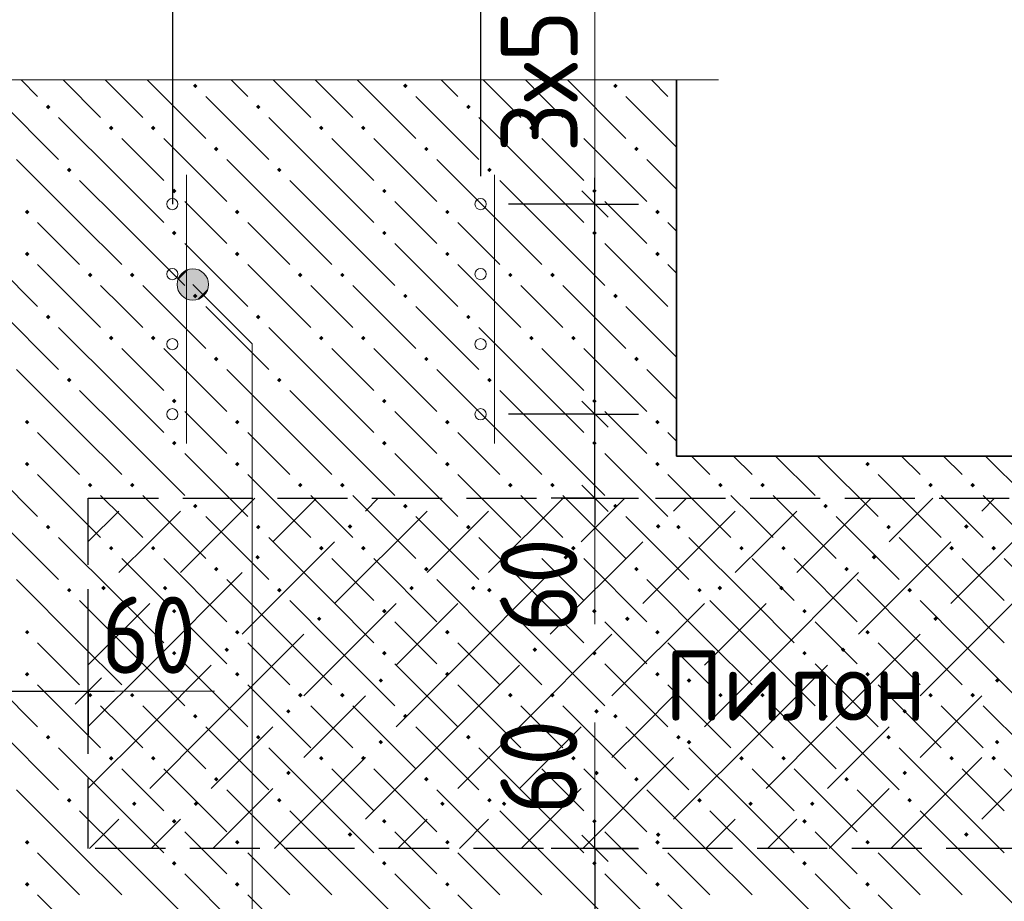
# Model space of a CAD drawing. Header units: millimetres. Extents: x 0 to 50400, y 0 to 35640.
# Tile 11 of 52: x 6642 to 10016, y 13750 to 16771. Entities that reach past the tile are written whole.
import ezdxf

# ---------------------------------------------------------------- set-up
doc = ezdxf.new("R2010")
doc.units = ezdxf.units.MM
doc.linetypes.add('______2', pattern=[324, 240, -84])
for name, color, linetype, lineweight in [('Standard', 7, 'Continuous', 25), ('ЖБ Перекрытие верхний уровень', 7, 'Continuous', 35), ('ЖБ Пилон', 7, 'Continuous', 35), ('Общий01', 7, 'Continuous', 13), ('Размерная линия_ общее', 7, 'Continuous', 13)]:
    doc.layers.add(name, color=color, linetype=linetype, lineweight=lineweight)
doc.layers.add('Вспомогательная арматура', color=7, linetype='Continuous', lineweight=18, true_color=0x656565)
doc.layers.add('Поперечная арматура', color=7, linetype='Continuous', lineweight=18, true_color=0x5a2814)
doc.layers.add('Размерная выноска', color=7, linetype='Continuous')
doc.styles.add('ISOCPEUR', font='txt')

msp = doc.modelspace()

# ---------------------------------------------------------------- hatches: boundary and pattern name
at = {"layer": 'Standard', "linetype": 'Continuous', "lineweight": 13, "transparency": 33554687}
for points in [[(7766.3, 15034.7), (7774.1, 15042.5), (7781.9, 15034.7), (7774.1, 15026.9)], [(8822.3, 15034.7), (8830.1, 15042.5), (8837.9, 15034.7), (8830.1, 15026.9)], [(9878.3, 15034.7), (9886.1, 15042.5), (9893.9, 15034.7), (9886.1, 15026.9)], [(7449.5, 14929.1), (7457.3, 14936.9), (7465.1, 14929.1), (7457.3, 14921.3)], [(8505.5, 14929.1), (8513.3, 14936.9), (8521.1, 14929.1), (8513.3, 14921.3)], [(9561.5, 14929.1), (9569.3, 14936.9), (9577.1, 14929.1), (9569.3, 14921.3)], [(6921.5, 14823.5), (6929.3, 14831.3), (6937.1, 14823.5), (6929.3, 14815.7)], [(7132.7, 14823.5), (7140.5, 14831.3), (7148.3, 14823.5), (7140.5, 14815.7)], [(7977.5, 14823.5), (7985.3, 14831.3), (7993.1, 14823.5), (7985.3, 14815.7)], [(8188.7, 14823.5), (8196.5, 14831.3), (8204.3, 14823.5), (8196.5, 14815.7)], [(9033.5, 14823.5), (9041.3, 14831.3), (9049.1, 14823.5), (9041.3, 14815.7)], [(9244.7, 14823.5), (9252.5, 14831.3), (9260.3, 14823.5), (9252.5, 14815.7)], [(7660.7, 14717.9), (7668.5, 14725.7), (7676.3, 14717.9), (7668.5, 14710.1)], [(8716.7, 14717.9), (8724.5, 14725.7), (8732.3, 14717.9), (8724.5, 14710.1)], [(9772.7, 14717.9), (9780.5, 14725.7), (9788.3, 14717.9), (9780.5, 14710.1)], [(7343.9, 14612.3), (7351.7, 14620.1), (7359.5, 14612.3), (7351.7, 14604.5)], [(8399.9, 14612.3), (8407.7, 14620.1), (8415.5, 14612.3), (8407.7, 14604.5)], [(9455.9, 14612.3), (9463.7, 14620.1), (9471.5, 14612.3), (9463.7, 14604.5)], [(7871.9, 14506.7), (7879.7, 14514.5), (7887.5, 14506.7), (7879.7, 14498.9)], [(8927.9, 14506.7), (8935.7, 14514.5), (8943.5, 14506.7), (8935.7, 14498.9)], [(9983.9, 14506.7), (9991.7, 14514.5), (9999.5, 14506.7), (9991.7, 14498.9)], [(7555.1, 14401.1), (7562.9, 14408.9), (7570.7, 14401.1), (7562.9, 14393.3)], [(8611.1, 14401.1), (8618.9, 14408.9), (8626.7, 14401.1), (8618.9, 14393.3)], [(9667.1, 14401.1), (9674.9, 14408.9), (9682.7, 14401.1), (9674.9, 14393.3)], [(7871.9, 14295.5), (7879.7, 14303.3), (7887.5, 14295.5), (7879.7, 14287.7)], [(8927.9, 14295.5), (8935.7, 14303.3), (8943.5, 14295.5), (8935.7, 14287.7)], [(9983.9, 14295.5), (9991.7, 14303.3), (9999.5, 14295.5), (9991.7, 14287.7)], [(7555.1, 14189.9), (7562.9, 14197.7), (7570.7, 14189.9), (7562.9, 14182.1)], [(8611.1, 14189.9), (8618.9, 14197.7), (8626.7, 14189.9), (8618.9, 14182.1)], [(9667.1, 14189.9), (9674.9, 14197.7), (9682.7, 14189.9), (9674.9, 14182.1)], [(7027.1, 14084.3), (7034.9, 14092.1), (7042.7, 14084.3), (7034.9, 14076.5)], [(7238.3, 14084.3), (7246.1, 14092.1), (7253.9, 14084.3), (7246.1, 14076.5)], [(8083.1, 14084.3), (8090.9, 14092.1), (8098.7, 14084.3), (8090.9, 14076.5)], [(8294.3, 14084.3), (8302.1, 14092.1), (8309.9, 14084.3), (8302.1, 14076.5)], [(9139.1, 14084.3), (9146.9, 14092.1), (9154.7, 14084.3), (9146.9, 14076.5)], [(9350.3, 14084.3), (9358.1, 14092.1), (9365.9, 14084.3), (9358.1, 14076.5)], [(7766.3, 13978.7), (7774.1, 13986.5), (7781.9, 13978.7), (7774.1, 13970.9)], [(8822.3, 13978.7), (8830.1, 13986.5), (8837.9, 13978.7), (8830.1, 13970.9)], [(9878.3, 13978.7), (9886.1, 13986.5), (9893.9, 13978.7), (9886.1, 13970.9)]]:
    msp.add_hatch(color=7, dxfattribs=at).paths.add_polyline_path(points, flags=16)
at = {"layer": 'ЖБ Перекрытие верхний уровень', "linetype": 'Continuous', "lineweight": 18, "transparency": 33554687}
for points in [[(7235.9, 16544.3), (7243.7, 16552.1), (7251.5, 16544.3), (7243.7, 16536.5)], [(7955.9, 16544.3), (7963.7, 16552.1), (7971.5, 16544.3), (7963.7, 16536.5)], [(8675.9, 16544.3), (8683.7, 16552.1), (8691.5, 16544.3), (8683.7, 16536.5)], [(6731.9, 16472.3), (6739.7, 16480.1), (6747.5, 16472.3), (6739.7, 16464.5)], [(7451.9, 16472.3), (7459.7, 16480.1), (7467.5, 16472.3), (7459.7, 16464.5)], [(8171.9, 16472.3), (8179.7, 16480.1), (8187.5, 16472.3), (8179.7, 16464.5)], [(8891.9, 16472.3), (8893.4, 16473.8), (8893.4, 16470.8)], [(6947.9, 16400.3), (6955.7, 16408.1), (6963.5, 16400.3), (6955.7, 16392.5)], [(7091.9, 16400.3), (7099.7, 16408.1), (7107.5, 16400.3), (7099.7, 16392.5)], [(7667.9, 16400.3), (7675.7, 16408.1), (7683.5, 16400.3), (7675.7, 16392.5)], [(7811.9, 16400.3), (7819.7, 16408.1), (7827.5, 16400.3), (7819.7, 16392.5)], [(8387.9, 16400.3), (8395.7, 16408.1), (8403.5, 16400.3), (8395.7, 16392.5)], [(8531.9, 16400.3), (8539.7, 16408.1), (8547.5, 16400.3), (8539.7, 16392.5)], [(7307.9, 16328.3), (7315.7, 16336.1), (7323.5, 16328.3), (7315.7, 16320.5)], [(8027.9, 16328.3), (8035.7, 16336.1), (8043.5, 16328.3), (8035.7, 16320.5)], [(8747.9, 16328.3), (8755.7, 16336.1), (8763.5, 16328.3), (8755.7, 16320.5)], [(6803.9, 16256.3), (6811.7, 16264.1), (6819.5, 16256.3), (6811.7, 16248.5)], [(7523.9, 16256.3), (7531.7, 16264.1), (7539.5, 16256.3), (7531.7, 16248.5)], [(8243.9, 16256.3), (8251.7, 16264.1), (8259.5, 16256.3), (8251.7, 16248.5)], [(7163.9, 16184.3), (7171.7, 16192.1), (7179.5, 16184.3), (7171.7, 16176.5)], [(7883.9, 16184.3), (7891.7, 16192.1), (7899.5, 16184.3), (7891.7, 16176.5)], [(8603.9, 16184.3), (8611.7, 16192.1), (8619.5, 16184.3), (8611.7, 16176.5)], [(6659.9, 16112.3), (6667.7, 16120.1), (6675.5, 16112.3), (6667.7, 16104.5)], [(7379.9, 16112.3), (7387.7, 16120.1), (7395.5, 16112.3), (7387.7, 16104.5)], [(8099.9, 16112.3), (8107.7, 16120.1), (8115.5, 16112.3), (8107.7, 16104.5)], [(8819.9, 16112.3), (8827.7, 16120.1), (8835.5, 16112.3), (8827.7, 16104.5)], [(7163.9, 16040.3), (7171.7, 16048.1), (7179.5, 16040.3), (7171.7, 16032.5)], [(7883.9, 16040.3), (7891.7, 16048.1), (7899.5, 16040.3), (7891.7, 16032.5)], [(8603.9, 16040.3), (8611.7, 16048.1), (8619.5, 16040.3), (8611.7, 16032.5)], [(6659.9, 15968.3), (6667.7, 15976.1), (6675.5, 15968.3), (6667.7, 15960.5)], [(7379.9, 15968.3), (7387.7, 15976.1), (7395.5, 15968.3), (7387.7, 15960.5)], [(8099.9, 15968.3), (8107.7, 15976.1), (8115.5, 15968.3), (8107.7, 15960.5)], [(8819.9, 15968.3), (8827.7, 15976.1), (8835.5, 15968.3), (8827.7, 15960.5)], [(6875.9, 15896.3), (6883.7, 15904.1), (6891.5, 15896.3), (6883.7, 15888.5)], [(7019.9, 15896.3), (7027.7, 15904.1), (7035.5, 15896.3), (7027.7, 15888.5)], [(7595.9, 15896.3), (7603.7, 15904.1), (7611.5, 15896.3), (7603.7, 15888.5)], [(7739.9, 15896.3), (7747.7, 15904.1), (7755.5, 15896.3), (7747.7, 15888.5)], [(8315.9, 15896.3), (8323.7, 15904.1), (8331.5, 15896.3), (8323.7, 15888.5)], [(8459.9, 15896.3), (8467.7, 15904.1), (8475.5, 15896.3), (8467.7, 15888.5)], [(7235.9, 15824.3), (7243.7, 15832.1), (7251.5, 15824.3), (7243.7, 15816.5)], [(7955.9, 15824.3), (7963.7, 15832.1), (7971.5, 15824.3), (7963.7, 15816.5)], [(8675.9, 15824.3), (8683.7, 15832.1), (8691.5, 15824.3), (8683.7, 15816.5)], [(6731.9, 15752.3), (6739.7, 15760.1), (6747.5, 15752.3), (6739.7, 15744.5)], [(7451.9, 15752.3), (7459.7, 15760.1), (7467.5, 15752.3), (7459.7, 15744.5)], [(8171.9, 15752.3), (8179.7, 15760.1), (8187.5, 15752.3), (8179.7, 15744.5)], [(8891.9, 15752.3), (8893.4, 15753.8), (8893.4, 15750.8)], [(6947.9, 15680.3), (6955.7, 15688.1), (6963.5, 15680.3), (6955.7, 15672.5)], [(7091.9, 15680.3), (7099.7, 15688.1), (7107.5, 15680.3), (7099.7, 15672.5)], [(7667.9, 15680.3), (7675.7, 15688.1), (7683.5, 15680.3), (7675.7, 15672.5)], [(7811.9, 15680.3), (7819.7, 15688.1), (7827.5, 15680.3), (7819.7, 15672.5)], [(8387.9, 15680.3), (8395.7, 15688.1), (8403.5, 15680.3), (8395.7, 15672.5)], [(8531.9, 15680.3), (8539.7, 15688.1), (8547.5, 15680.3), (8539.7, 15672.5)], [(7307.9, 15608.3), (7315.7, 15616.1), (7323.5, 15608.3), (7315.7, 15600.5)], [(8027.9, 15608.3), (8035.7, 15616.1), (8043.5, 15608.3), (8035.7, 15600.5)], [(8747.9, 15608.3), (8755.7, 15616.1), (8763.5, 15608.3), (8755.7, 15600.5)], [(6803.9, 15536.3), (6811.7, 15544.1), (6819.5, 15536.3), (6811.7, 15528.5)], [(7523.9, 15536.3), (7531.7, 15544.1), (7539.5, 15536.3), (7531.7, 15528.5)], [(8243.9, 15536.3), (8251.7, 15544.1), (8259.5, 15536.3), (8251.7, 15528.5)], [(7163.9, 15464.3), (7171.7, 15472.1), (7179.5, 15464.3), (7171.7, 15456.5)], [(7883.9, 15464.3), (7891.7, 15472.1), (7899.5, 15464.3), (7891.7, 15456.5)], [(8603.9, 15464.3), (8611.7, 15472.1), (8619.5, 15464.3), (8611.7, 15456.5)], [(6659.9, 15392.3), (6667.7, 15400.1), (6675.5, 15392.3), (6667.7, 15384.5)], [(7379.9, 15392.3), (7387.7, 15400.1), (7395.5, 15392.3), (7387.7, 15384.5)], [(8099.9, 15392.3), (8107.7, 15400.1), (8115.5, 15392.3), (8107.7, 15384.5)], [(8819.9, 15392.3), (8827.7, 15400.1), (8835.5, 15392.3), (8827.7, 15384.5)], [(7163.9, 15320.3), (7171.7, 15328.1), (7179.5, 15320.3), (7171.7, 15312.5)], [(7883.9, 15320.3), (7891.7, 15328.1), (7899.5, 15320.3), (7891.7, 15312.5)], [(8603.9, 15320.3), (8611.7, 15328.1), (8619.5, 15320.3), (8611.7, 15312.5)], [(6659.9, 15248.3), (6667.7, 15256.1), (6675.5, 15248.3), (6667.7, 15240.5)], [(7379.9, 15248.3), (7387.7, 15256.1), (7395.5, 15248.3), (7387.7, 15240.5)], [(8099.9, 15248.3), (8107.7, 15256.1), (8115.5, 15248.3), (8107.7, 15240.5)], [(8819.9, 15248.3), (8827.7, 15256.1), (8835.5, 15248.3), (8827.7, 15240.5)], [(9539.9, 15248.3), (9547.7, 15256.1), (9555.5, 15248.3), (9547.7, 15240.5)], [(6875.9, 15176.3), (6883.7, 15184.1), (6891.5, 15176.3), (6883.7, 15168.5)], [(7019.9, 15176.3), (7027.7, 15184.1), (7035.5, 15176.3), (7027.7, 15168.5)], [(7595.9, 15176.3), (7603.7, 15184.1), (7611.5, 15176.3), (7603.7, 15168.5)], [(7739.9, 15176.3), (7747.7, 15184.1), (7755.5, 15176.3), (7747.7, 15168.5)], [(8315.9, 15176.3), (8323.7, 15184.1), (8331.5, 15176.3), (8323.7, 15168.5)], [(8459.9, 15176.3), (8467.7, 15184.1), (8475.5, 15176.3), (8467.7, 15168.5)], [(9035.9, 15176.3), (9043.7, 15184.1), (9051.5, 15176.3), (9043.7, 15168.5)], [(9179.9, 15176.3), (9187.7, 15184.1), (9195.5, 15176.3), (9187.7, 15168.5)], [(9755.9, 15176.3), (9763.7, 15184.1), (9771.5, 15176.3), (9763.7, 15168.5)], [(9899.9, 15176.3), (9907.7, 15184.1), (9915.5, 15176.3), (9907.7, 15168.5)], [(7235.9, 15104.3), (7243.7, 15112.1), (7251.5, 15104.3), (7243.7, 15096.5)], [(7955.9, 15104.3), (7963.7, 15112.1), (7971.5, 15104.3), (7963.7, 15096.5)], [(8675.9, 15104.3), (8683.7, 15112.1), (8691.5, 15104.3), (8683.7, 15096.5)], [(9395.9, 15104.3), (9403.7, 15112.1), (9411.5, 15104.3), (9403.7, 15096.5)], [(6731.9, 15032.3), (6739.7, 15040.1), (6747.5, 15032.3), (6739.7, 15024.5)], [(7451.9, 15032.3), (7459.7, 15040.1), (7467.5, 15032.3), (7459.7, 15024.5)], [(8171.9, 15032.3), (8179.7, 15040.1), (8187.5, 15032.3), (8179.7, 15024.5)], [(8891.9, 15032.3), (8899.7, 15040.1), (8907.5, 15032.3), (8899.7, 15024.5)], [(9611.9, 15032.3), (9619.7, 15040.1), (9627.5, 15032.3), (9619.7, 15024.5)], [(6947.9, 14960.3), (6955.7, 14968.1), (6963.5, 14960.3), (6955.7, 14952.5)], [(7091.9, 14960.3), (7099.7, 14968.1), (7107.5, 14960.3), (7099.7, 14952.5)], [(7667.9, 14960.3), (7675.7, 14968.1), (7683.5, 14960.3), (7675.7, 14952.5)], [(7811.9, 14960.3), (7819.7, 14968.1), (7827.5, 14960.3), (7819.7, 14952.5)], [(8387.9, 14960.3), (8395.7, 14968.1), (8403.5, 14960.3), (8395.7, 14952.5)], [(8531.9, 14960.3), (8539.7, 14968.1), (8547.5, 14960.3), (8539.7, 14952.5)], [(9107.9, 14960.3), (9115.7, 14968.1), (9123.5, 14960.3), (9115.7, 14952.5)], [(9251.9, 14960.3), (9259.7, 14968.1), (9267.5, 14960.3), (9259.7, 14952.5)], [(9827.9, 14960.3), (9835.7, 14968.1), (9843.5, 14960.3), (9835.7, 14952.5)], [(9971.9, 14960.3), (9979.7, 14968.1), (9987.5, 14960.3), (9979.7, 14952.5)], [(7307.9, 14888.3), (7315.7, 14896.1), (7323.5, 14888.3), (7315.7, 14880.5)], [(8027.9, 14888.3), (8035.7, 14896.1), (8043.5, 14888.3), (8035.7, 14880.5)], [(8747.9, 14888.3), (8755.7, 14896.1), (8763.5, 14888.3), (8755.7, 14880.5)], [(9467.9, 14888.3), (9475.7, 14896.1), (9483.5, 14888.3), (9475.7, 14880.5)], [(6803.9, 14816.3), (6811.7, 14824.1), (6819.5, 14816.3), (6811.7, 14808.5)], [(7523.9, 14816.3), (7531.7, 14824.1), (7539.5, 14816.3), (7531.7, 14808.5)], [(8243.9, 14816.3), (8251.7, 14824.1), (8259.5, 14816.3), (8251.7, 14808.5)], [(8963.9, 14816.3), (8971.7, 14824.1), (8979.5, 14816.3), (8971.7, 14808.5)], [(9683.9, 14816.3), (9691.7, 14824.1), (9699.5, 14816.3), (9691.7, 14808.5)], [(7163.9, 14744.3), (7171.7, 14752.1), (7179.5, 14744.3), (7171.7, 14736.5)], [(7883.9, 14744.3), (7891.7, 14752.1), (7899.5, 14744.3), (7891.7, 14736.5)], [(8603.9, 14744.3), (8611.7, 14752.1), (8619.5, 14744.3), (8611.7, 14736.5)], [(9323.9, 14744.3), (9331.7, 14752.1), (9339.5, 14744.3), (9331.7, 14736.5)], [(6659.9, 14672.3), (6667.7, 14680.1), (6675.5, 14672.3), (6667.7, 14664.5)], [(7379.9, 14672.3), (7387.7, 14680.1), (7395.5, 14672.3), (7387.7, 14664.5)], [(8099.9, 14672.3), (8107.7, 14680.1), (8115.5, 14672.3), (8107.7, 14664.5)], [(8819.9, 14672.3), (8827.7, 14680.1), (8835.5, 14672.3), (8827.7, 14664.5)], [(9539.9, 14672.3), (9547.7, 14680.1), (9555.5, 14672.3), (9547.7, 14664.5)], [(7163.9, 14600.3), (7171.7, 14608.1), (7179.5, 14600.3), (7171.7, 14592.5)], [(7883.9, 14600.3), (7891.7, 14608.1), (7899.5, 14600.3), (7891.7, 14592.5)], [(8603.9, 14600.3), (8611.7, 14608.1), (8619.5, 14600.3), (8611.7, 14592.5)], [(9323.9, 14600.3), (9331.7, 14608.1), (9339.5, 14600.3), (9331.7, 14592.5)], [(6659.9, 14528.3), (6667.7, 14536.1), (6675.5, 14528.3), (6667.7, 14520.5)], [(7379.9, 14528.3), (7387.7, 14536.1), (7395.5, 14528.3), (7387.7, 14520.5)], [(8099.9, 14528.3), (8107.7, 14536.1), (8115.5, 14528.3), (8107.7, 14520.5)], [(8819.9, 14528.3), (8827.7, 14536.1), (8835.5, 14528.3), (8827.7, 14520.5)], [(9539.9, 14528.3), (9547.7, 14536.1), (9555.5, 14528.3), (9547.7, 14520.5)], [(6875.9, 14456.3), (6883.7, 14464.1), (6891.5, 14456.3), (6883.7, 14448.5)], [(7019.9, 14456.3), (7027.7, 14464.1), (7035.5, 14456.3), (7027.7, 14448.5)], [(7595.9, 14456.3), (7603.7, 14464.1), (7611.5, 14456.3), (7603.7, 14448.5)], [(7739.9, 14456.3), (7747.7, 14464.1), (7755.5, 14456.3), (7747.7, 14448.5)], [(8315.9, 14456.3), (8323.7, 14464.1), (8331.5, 14456.3), (8323.7, 14448.5)], [(8459.9, 14456.3), (8467.7, 14464.1), (8475.5, 14456.3), (8467.7, 14448.5)], [(9035.9, 14456.3), (9043.7, 14464.1), (9051.5, 14456.3), (9043.7, 14448.5)], [(9179.9, 14456.3), (9187.7, 14464.1), (9195.5, 14456.3), (9187.7, 14448.5)], [(9755.9, 14456.3), (9763.7, 14464.1), (9771.5, 14456.3), (9763.7, 14448.5)], [(9899.9, 14456.3), (9907.7, 14464.1), (9915.5, 14456.3), (9907.7, 14448.5)], [(7235.9, 14384.3), (7243.7, 14392.1), (7251.5, 14384.3), (7243.7, 14376.5)], [(7955.9, 14384.3), (7963.7, 14392.1), (7971.5, 14384.3), (7963.7, 14376.5)], [(8675.9, 14384.3), (8683.7, 14392.1), (8691.5, 14384.3), (8683.7, 14376.5)], [(9395.9, 14384.3), (9403.7, 14392.1), (9411.5, 14384.3), (9403.7, 14376.5)], [(6731.9, 14312.3), (6739.7, 14320.1), (6747.5, 14312.3), (6739.7, 14304.5)], [(7451.9, 14312.3), (7459.7, 14320.1), (7467.5, 14312.3), (7459.7, 14304.5)], [(8171.9, 14312.3), (8179.7, 14320.1), (8187.5, 14312.3), (8179.7, 14304.5)], [(8891.9, 14312.3), (8899.7, 14320.1), (8907.5, 14312.3), (8899.7, 14304.5)], [(9611.9, 14312.3), (9619.7, 14320.1), (9627.5, 14312.3), (9619.7, 14304.5)], [(6947.9, 14240.3), (6955.7, 14248.1), (6963.5, 14240.3), (6955.7, 14232.5)], [(7091.9, 14240.3), (7099.7, 14248.1), (7107.5, 14240.3), (7099.7, 14232.5)], [(7667.9, 14240.3), (7675.7, 14248.1), (7683.5, 14240.3), (7675.7, 14232.5)], [(7811.9, 14240.3), (7819.7, 14248.1), (7827.5, 14240.3), (7819.7, 14232.5)], [(8387.9, 14240.3), (8395.7, 14248.1), (8403.5, 14240.3), (8395.7, 14232.5)], [(8531.9, 14240.3), (8539.7, 14248.1), (8547.5, 14240.3), (8539.7, 14232.5)], [(9107.9, 14240.3), (9115.7, 14248.1), (9123.5, 14240.3), (9115.7, 14232.5)], [(9251.9, 14240.3), (9259.7, 14248.1), (9267.5, 14240.3), (9259.7, 14232.5)], [(9827.9, 14240.3), (9835.7, 14248.1), (9843.5, 14240.3), (9835.7, 14232.5)], [(9971.9, 14240.3), (9979.7, 14248.1), (9987.5, 14240.3), (9979.7, 14232.5)], [(7307.9, 14168.3), (7315.7, 14176.1), (7323.5, 14168.3), (7315.7, 14160.5)], [(8027.9, 14168.3), (8035.7, 14176.1), (8043.5, 14168.3), (8035.7, 14160.5)], [(8747.9, 14168.3), (8755.7, 14176.1), (8763.5, 14168.3), (8755.7, 14160.5)], [(9467.9, 14168.3), (9475.7, 14176.1), (9483.5, 14168.3), (9475.7, 14160.5)], [(6803.9, 14096.3), (6811.7, 14104.1), (6819.5, 14096.3), (6811.7, 14088.5)], [(7523.9, 14096.3), (7531.7, 14104.1), (7539.5, 14096.3), (7531.7, 14088.5)], [(8243.9, 14096.3), (8251.7, 14104.1), (8259.5, 14096.3), (8251.7, 14088.5)], [(8963.9, 14096.3), (8971.7, 14104.1), (8979.5, 14096.3), (8971.7, 14088.5)], [(9683.9, 14096.3), (9691.7, 14104.1), (9699.5, 14096.3), (9691.7, 14088.5)], [(7163.9, 14024.3), (7171.7, 14032.1), (7179.5, 14024.3), (7171.7, 14016.5)], [(7883.9, 14024.3), (7891.7, 14032.1), (7899.5, 14024.3), (7891.7, 14016.5)], [(8603.9, 14024.3), (8611.7, 14032.1), (8619.5, 14024.3), (8611.7, 14016.5)], [(9323.9, 14024.3), (9331.7, 14032.1), (9339.5, 14024.3), (9331.7, 14016.5)], [(6659.9, 13952.3), (6667.7, 13960.1), (6675.5, 13952.3), (6667.7, 13944.5)], [(7379.9, 13952.3), (7387.7, 13960.1), (7395.5, 13952.3), (7387.7, 13944.5)], [(8099.9, 13952.3), (8107.7, 13960.1), (8115.5, 13952.3), (8107.7, 13944.5)], [(8819.9, 13952.3), (8827.7, 13960.1), (8835.5, 13952.3), (8827.7, 13944.5)], [(9539.9, 13952.3), (9547.7, 13960.1), (9555.5, 13952.3), (9547.7, 13944.5)], [(7163.9, 13880.3), (7171.7, 13888.1), (7179.5, 13880.3), (7171.7, 13872.5)], [(7883.9, 13880.3), (7891.7, 13888.1), (7899.5, 13880.3), (7891.7, 13872.5)], [(8603.9, 13880.3), (8611.7, 13888.1), (8619.5, 13880.3), (8611.7, 13872.5)], [(9323.9, 13880.3), (9331.7, 13888.1), (9339.5, 13880.3), (9331.7, 13872.5)], [(6659.9, 13808.3), (6667.7, 13816.1), (6675.5, 13808.3), (6667.7, 13800.5)], [(7379.9, 13808.3), (7387.7, 13816.1), (7395.5, 13808.3), (7387.7, 13800.5)], [(8099.9, 13808.3), (8107.7, 13816.1), (8115.5, 13808.3), (8107.7, 13800.5)], [(8819.9, 13808.3), (8827.7, 13816.1), (8835.5, 13808.3), (8827.7, 13800.5)], [(9539.9, 13808.3), (9547.7, 13816.1), (9555.5, 13808.3), (9547.7, 13800.5)]]:
    msp.add_hatch(color=7, dxfattribs=at).paths.add_polyline_path(points, flags=16)
at = {"layer": 'Общий01', "linetype": 'Continuous', "lineweight": 13, "transparency": 33554687}
for points in [[(7183.5, 15877.6), (7221.7, 15915.7), (7197.3, 15902)], [(7221.7, 15915.7), (7183.5, 15877.6), (7183.5, 15850.1)], [(7221.7, 15915.7), (7183.5, 15850.1), (7249.2, 15915.7)], [(7249.2, 15915.7), (7183.5, 15850.1), (7197.3, 15825.6)], [(7249.2, 15915.7), (7197.3, 15825.6), (7273.6, 15902)], [(7273.6, 15902), (7197.3, 15825.6), (7221.7, 15811.9)], [(7273.6, 15902), (7221.7, 15811.9), (7287.4, 15877.6)], [(7287.4, 15877.6), (7221.7, 15811.9), (7249.2, 15811.9)], [(7287.4, 15877.6), (7249.2, 15811.9), (7287.4, 15850.1)], [(7287.4, 15850.1), (7249.2, 15811.9), (7273.6, 15825.6)]]:
    msp.add_hatch(color=7, dxfattribs=at).paths.add_polyline_path(points)

# ---------------------------------------------------------------- linework, layer by layer
at = {"layer": 'Standard', "color": 251, "linetype": 'Continuous', "lineweight": -3, "true_color": 0x656565, "transparency": 33554687}
for p, q in [((7165.4, 17208.7), (7165.4, 16139.3)), ((8221.4, 17208.7), (8221.4, 16235.3)), ((8613.3, 16139.3), (8463.3, 16139.3)), ((8613.3, 16139.3), (8763.3, 16139.3)), ((8613.3, 15419.3), (8463.3, 15419.3)), ((8613.3, 15419.3), (8763.3, 15419.3)), ((8613.3, 15131.3), (8463.3, 15131.3)), ((8613.3, 15131.3), (8763.3, 15131.3)), ((8613.3, 15131.3), (8613.3, 15131.3)), ((6877.4, 14470.3), (6877.4, 14620.3)), ((6877.4, 14470.3), (6877.4, 14501)), ((6877.4, 14470.3), (6877.4, 14320.4)), ((8613.3, 13931.3), (8463.3, 13931.3)), ((8613.3, 13931.3), (8763.3, 13931.3)), ((8613.3, 13931.3), (8613.3, 13931.3))]:
    msp.add_line(p, q, dxfattribs=at)
at = {"layer": 'Standard', "color": 7, "linetype": 'Continuous', "lineweight": -3, "transparency": 33554687}
for p, q in [((8613.3, 16139.3), (8613.3, 16229.3)), ((8613.3, 15419.3), (8613.3, 16139.3)), ((8613.3, 15131.3), (8613.3, 15419.3)), ((8613.3, 15131.3), (8613.3, 15041.3)), ((6589.4, 14470.3), (6877.4, 14470.3)), ((6877.4, 14470.3), (6967.4, 14470.3)), ((8613.3, 13931.3), (8613.3, 14021.3)), ((8613.3, 13931.3), (8613.3, 13643.3))]:
    msp.add_line(p, q, dxfattribs=at)
at = {"layer": 'Standard', "color": 7, "linetype": 'Continuous', "lineweight": 25, "transparency": 33554687}
for p, q in [((8658.3, 16094.3), (8568.3, 16184.3)), ((8658.3, 15374.3), (8568.3, 15464.3)), ((8658.3, 15086.3), (8568.3, 15176.3)), ((6832.4, 14425.3), (6922.4, 14515.4)), ((8568.3, 13976.3), (8658.3, 13886.3))]:
    msp.add_line(p, q, dxfattribs=at)
at = {"layer": 'Standard', "color": 253, "linetype": 'Continuous', "lineweight": 13, "true_color": 0xa0a0a0, "transparency": 33554687}
for p, q in [((7448.4, 15131.3), (7193.3, 14876.3)), ((7659.6, 15131.3), (7510.1, 14981.9)), ((7870.8, 15131.3), (7826.9, 15087.5)), ((8504.4, 15131.3), (8249.3, 14876.3)), ((8715.6, 15131.3), (8566.1, 14981.9)), ((8926.8, 15131.3), (8882.9, 15087.5)), ((9560.4, 15131.3), (9305.3, 14876.3)), ((9771.6, 15131.3), (9622.1, 14981.9)), ((9982.8, 15131.3), (9938.9, 15087.5)), ((6982.1, 15087.5), (6877.4, 14982.8)), ((7087.7, 14981.9), (7193.3, 15087.5)), ((8038.1, 15087.5), (7721.3, 14770.7)), ((8143.7, 14981.9), (8249.3, 15087.5)), ((9094.1, 15087.5), (8777.3, 14770.7)), ((9199.7, 14981.9), (9305.3, 15087.5)), ((10150.1, 15087.5), (9833.3, 14770.7)), ((6982.1, 14876.3), (7087.7, 14981.9)), ((7721.3, 14981.9), (7404.5, 14665.1)), ((8038.1, 14876.3), (8143.7, 14981.9)), ((8777.3, 14981.9), (8460.5, 14665.1)), ((9094.1, 14876.3), (9199.7, 14981.9)), ((9833.3, 14981.9), (9516.5, 14665.1)), ((7087.7, 14559.5), (7404.5, 14876.3)), ((8143.7, 14559.5), (8460.5, 14876.3)), ((9199.7, 14559.5), (9516.5, 14876.3)), ((7087.7, 14770.7), (6877.4, 14560.4)), ((7932.5, 14770.7), (7615.7, 14453.9)), ((8143.7, 14770.7), (7932.5, 14559.5)), ((8988.5, 14770.7), (8671.7, 14453.9)), ((9199.7, 14770.7), (8988.5, 14559.5)), ((10044.5, 14770.7), (9727.7, 14453.9)), ((7298.9, 14348.3), (7615.7, 14665.1)), ((8354.9, 14348.3), (8671.7, 14665.1)), ((9410.9, 14348.3), (9727.7, 14665.1)), ((7087.7, 14559.5), (6877.4, 14349.2)), ((7298.9, 14559.5), (7087.7, 14348.3)), ((8143.7, 14559.5), (7932.5, 14348.3)), ((8354.9, 14559.5), (8143.7, 14348.3)), ((9199.7, 14559.5), (8988.5, 14348.3)), ((9410.9, 14559.5), (9199.7, 14348.3)), ((7721.3, 14348.3), (7826.9, 14453.9)), ((8777.3, 14348.3), (8882.9, 14453.9)), ((9833.3, 14348.3), (9938.9, 14453.9)), ((7087.7, 14348.3), (6877.4, 14138)), ((7298.9, 14348.3), (7087.7, 14137.1)), ((7510.1, 14348.3), (7298.9, 14137.1)), ((7615.7, 14242.7), (7721.3, 14348.3)), ((8143.7, 14348.3), (7826.9, 14031.5)), ((8354.9, 14348.3), (8143.7, 14137.1)), ((8566.1, 14348.3), (8354.9, 14137.1)), ((8671.7, 14242.7), (8777.3, 14348.3)), ((9199.7, 14348.3), (8882.9, 14031.5)), ((9410.9, 14348.3), (9199.7, 14137.1)), ((9622.1, 14348.3), (9410.9, 14137.1)), ((9727.7, 14242.7), (9833.3, 14348.3)), ((10255.7, 14348.3), (9938.9, 14031.5)), ((7826.9, 14242.7), (7515.6, 13931.3)), ((8882.9, 14242.7), (8571.6, 13931.3)), ((9938.9, 14242.7), (9627.6, 13931.3)), ((7510.1, 14137.1), (7304.4, 13931.3)), ((8566.1, 14137.1), (8360.4, 13931.3)), ((9622.1, 14137.1), (9416.4, 13931.3)), ((6982.1, 14031.5), (6882, 13931.3)), ((7093.2, 13931.3), (7193.3, 14031.5)), ((8038.1, 14031.5), (7938, 13931.3)), ((8149.2, 13931.3), (8249.3, 14031.5)), ((9094.1, 14031.5), (8994, 13931.3)), ((9205.2, 13931.3), (9305.3, 14031.5))]:
    msp.add_line(p, q, dxfattribs=at)
at = {"layer": 'Standard', "color": 251, "linetype": 'Continuous', "lineweight": -3, "true_color": 0x656565, "transparency": 33554687}
for points in [[(8613.3, 16139.3), (8594.2, 16139.3), (8594.2, 16139.3), (8317.4, 16139.3)], [(8613.3, 15419.3), (8593.6, 15419.3), (8593.6, 15419.3), (8317.4, 15419.3)]]:
    msp.add_lwpolyline(points, dxfattribs=at)
at = {"layer": 'Вспомогательная арматура', "color": 251, "linetype": 'Continuous', "lineweight": 18, "true_color": 0x656565, "transparency": 33554687}
for p, q in [((7213.4, 15318.5), (7213.4, 16240.1)), ((7213.4, 15318.5), (7213.4, 16240.1)), ((8269.4, 15318.5), (8269.4, 16240.1)), ((8269.4, 15318.5), (8269.4, 16240.1))]:
    msp.add_line(p, q, dxfattribs=at)
at = {"layer": 'ЖБ Перекрытие верхний уровень', "color": 9, "linetype": 'Continuous', "lineweight": 18, "true_color": 0xc7c7c7, "transparency": 33554687}
for p, q in [((6647, 16565), (6703.7, 16508.3)), ((6791, 16565), (6919.7, 16436.3)), ((6991.7, 16508.3), (6935, 16565)), ((7079, 16565), (7279.7, 16364.3)), ((7367, 16565), (7423.7, 16508.3)), ((7511, 16565), (7639.7, 16436.3)), ((7711.7, 16508.3), (7655, 16565)), ((7799, 16565), (7999.7, 16364.3)), ((8087, 16565), (8143.7, 16508.3)), ((8231, 16565), (8359.7, 16436.3)), ((8431.7, 16508.3), (8375, 16565)), ((8519, 16565), (8719.7, 16364.3)), ((8807, 16565), (8863.7, 16508.3)), ((6559.7, 16508.3), (6775.7, 16292.3)), ((7063.7, 16436.3), (6991.7, 16508.3)), ((7279.7, 16508.3), (7495.7, 16292.3)), ((7783.7, 16436.3), (7711.7, 16508.3)), ((7999.7, 16508.3), (8215.7, 16292.3)), ((8503.7, 16436.3), (8431.7, 16508.3)), ((8719.7, 16508.3), (8893.4, 16334.6)), ((6991.7, 16220.3), (6775.7, 16436.3)), ((7711.7, 16220.3), (7495.7, 16436.3)), ((8431.7, 16220.3), (8215.7, 16436.3)), ((6991.7, 16364.3), (7135.7, 16220.3)), ((7135.7, 16364.3), (7351.7, 16148.3)), ((7711.7, 16364.3), (7855.7, 16220.3)), ((7855.7, 16364.3), (8071.7, 16148.3)), ((8431.7, 16364.3), (8575.7, 16220.3)), ((8575.7, 16364.3), (8791.7, 16148.3)), ((6847.7, 16076.3), (6631.7, 16292.3)), ((7567.7, 16076.3), (7351.7, 16292.3)), ((8287.7, 16076.3), (8071.7, 16292.3)), ((8893.4, 16190.6), (8791.7, 16292.3)), ((6847.7, 16220.3), (6991.7, 16076.3)), ((6991.7, 16220.3), (7135.7, 16076.3)), ((7567.7, 16220.3), (7711.7, 16076.3)), ((7711.7, 16220.3), (7855.7, 16076.3)), ((8287.7, 16220.3), (8431.7, 16076.3)), ((8431.7, 16220.3), (8575.7, 16076.3)), ((7279.7, 16076.3), (7207.7, 16148.3)), ((7999.7, 16076.3), (7927.7, 16148.3)), ((8719.7, 16076.3), (8647.7, 16148.3)), ((6703.7, 16076.3), (6847.7, 15932.3)), ((6847.7, 16076.3), (6991.7, 15932.3)), ((6991.7, 16076.3), (7207.7, 15860.3)), ((7351.7, 16004.3), (7279.7, 16076.3)), ((7423.7, 16076.3), (7567.7, 15932.3)), ((7567.7, 16076.3), (7711.7, 15932.3)), ((7711.7, 16076.3), (7927.7, 15860.3)), ((8071.7, 16004.3), (7999.7, 16076.3)), ((8143.7, 16076.3), (8287.7, 15932.3)), ((8287.7, 16076.3), (8431.7, 15932.3)), ((8431.7, 16076.3), (8647.7, 15860.3)), ((8791.7, 16004.3), (8719.7, 16076.3)), ((8863.7, 16076.3), (8893.4, 16046.6)), ((6487.7, 16004.3), (6703.7, 15788.3)), ((7207.7, 16004.3), (7423.7, 15788.3)), ((7927.7, 16004.3), (8143.7, 15788.3)), ((8647.7, 16004.3), (8863.7, 15788.3)), ((6703.7, 15932.3), (6919.7, 15716.3)), ((7423.7, 15932.3), (7639.7, 15716.3)), ((8143.7, 15932.3), (8359.7, 15716.3)), ((8863.7, 15932.3), (8893.4, 15902.6)), ((6991.7, 15788.3), (6919.7, 15860.3)), ((7063.7, 15860.3), (7279.7, 15644.3)), ((7711.7, 15788.3), (7639.7, 15860.3)), ((7783.7, 15860.3), (7999.7, 15644.3)), ((8431.7, 15788.3), (8359.7, 15860.3)), ((8503.7, 15860.3), (8719.7, 15644.3)), ((6559.7, 15788.3), (6775.7, 15572.3)), ((7063.7, 15716.3), (6991.7, 15788.3)), ((7279.7, 15788.3), (7495.7, 15572.3)), ((7783.7, 15716.3), (7711.7, 15788.3)), ((7999.7, 15788.3), (8215.7, 15572.3)), ((8503.7, 15716.3), (8431.7, 15788.3)), ((8719.7, 15788.3), (8893.4, 15614.6)), ((6991.7, 15500.3), (6775.7, 15716.3)), ((7711.7, 15500.3), (7495.7, 15716.3)), ((8431.7, 15500.3), (8215.7, 15716.3)), ((6991.7, 15644.3), (7135.7, 15500.3)), ((7135.7, 15644.3), (7351.7, 15428.3)), ((7711.7, 15644.3), (7855.7, 15500.3)), ((7855.7, 15644.3), (8071.7, 15428.3)), ((8431.7, 15644.3), (8575.7, 15500.3)), ((8575.7, 15644.3), (8791.7, 15428.3)), ((6847.7, 15356.3), (6631.7, 15572.3)), ((7567.7, 15356.3), (7351.7, 15572.3)), ((8287.7, 15356.3), (8071.7, 15572.3)), ((8893.4, 15470.6), (8791.7, 15572.3)), ((6847.7, 15500.3), (6991.7, 15356.3)), ((6991.7, 15500.3), (7135.7, 15356.3)), ((7567.7, 15500.3), (7711.7, 15356.3)), ((7711.7, 15500.3), (7855.7, 15356.3)), ((8287.7, 15500.3), (8431.7, 15356.3)), ((8431.7, 15500.3), (8575.7, 15356.3)), ((7279.7, 15356.3), (7207.7, 15428.3)), ((7999.7, 15356.3), (7927.7, 15428.3)), ((8719.7, 15356.3), (8647.7, 15428.3)), ((6703.7, 15356.3), (6847.7, 15212.3)), ((6847.7, 15356.3), (6991.7, 15212.3)), ((6991.7, 15356.3), (7207.7, 15140.3)), ((7351.7, 15284.3), (7279.7, 15356.3)), ((7423.7, 15356.3), (7567.7, 15212.3)), ((7567.7, 15356.3), (7711.7, 15212.3)), ((7711.7, 15356.3), (7927.7, 15140.3)), ((8071.7, 15284.3), (7999.7, 15356.3)), ((8143.7, 15356.3), (8287.7, 15212.3)), ((8287.7, 15356.3), (8431.7, 15212.3)), ((8431.7, 15356.3), (8647.7, 15140.3)), ((8791.7, 15284.3), (8719.7, 15356.3)), ((8863.7, 15356.3), (8893.4, 15326.6)), ((6487.7, 15284.3), (6703.7, 15068.3)), ((7207.7, 15284.3), (7423.7, 15068.3)), ((7927.7, 15284.3), (8143.7, 15068.3)), ((8647.7, 15284.3), (8863.7, 15068.3)), ((8944.3, 15275.7), (9007.7, 15212.3)), ((9088.3, 15275.7), (9151.7, 15212.3)), ((9232.3, 15275.7), (9367.7, 15140.3)), ((9376.3, 15275.7), (9583.7, 15068.3)), ((9664.3, 15275.7), (9727.7, 15212.3)), ((9808.3, 15275.7), (9871.7, 15212.3)), ((9952.3, 15275.7), (10087.7, 15140.3)), ((6703.7, 15212.3), (6919.7, 14996.3)), ((7423.7, 15212.3), (7639.7, 14996.3)), ((8143.7, 15212.3), (8359.7, 14996.3)), ((8863.7, 15212.3), (9079.7, 14996.3)), ((9583.7, 15212.3), (9799.7, 14996.3)), ((6991.7, 15068.3), (6919.7, 15140.3)), ((7063.7, 15140.3), (7279.7, 14924.3)), ((7711.7, 15068.3), (7639.7, 15140.3)), ((7783.7, 15140.3), (7999.7, 14924.3)), ((8431.7, 15068.3), (8359.7, 15140.3)), ((8503.7, 15140.3), (8719.7, 14924.3)), ((9151.7, 15068.3), (9079.7, 15140.3)), ((9223.7, 15140.3), (9439.7, 14924.3)), ((9871.7, 15068.3), (9799.7, 15140.3)), ((9943.7, 15140.3), (10159.7, 14924.3)), ((6559.7, 15068.3), (6775.7, 14852.3)), ((7063.7, 14996.3), (6991.7, 15068.3)), ((7279.7, 15068.3), (7495.7, 14852.3)), ((7783.7, 14996.3), (7711.7, 15068.3)), ((7999.7, 15068.3), (8215.7, 14852.3)), ((8503.7, 14996.3), (8431.7, 15068.3)), ((8719.7, 15068.3), (8935.7, 14852.3)), ((9223.7, 14996.3), (9151.7, 15068.3)), ((9439.7, 15068.3), (9655.7, 14852.3)), ((9943.7, 14996.3), (9871.7, 15068.3)), ((6991.7, 14780.3), (6775.7, 14996.3)), ((7711.7, 14780.3), (7495.7, 14996.3)), ((8431.7, 14780.3), (8215.7, 14996.3)), ((9151.7, 14780.3), (8935.7, 14996.3)), ((9871.7, 14780.3), (9655.7, 14996.3)), ((6991.7, 14924.3), (7135.7, 14780.3)), ((7135.7, 14924.3), (7351.7, 14708.3)), ((7711.7, 14924.3), (7855.7, 14780.3)), ((7855.7, 14924.3), (8071.7, 14708.3)), ((8431.7, 14924.3), (8575.7, 14780.3)), ((8575.7, 14924.3), (8791.7, 14708.3)), ((9151.7, 14924.3), (9295.7, 14780.3)), ((9295.7, 14924.3), (9511.7, 14708.3)), ((9871.7, 14924.3), (10015.7, 14780.3)), ((10015.7, 14924.3), (10231.7, 14708.3)), ((6847.7, 14636.3), (6631.7, 14852.3)), ((7567.7, 14636.3), (7351.7, 14852.3)), ((8287.7, 14636.3), (8071.7, 14852.3)), ((9007.7, 14636.3), (8791.7, 14852.3)), ((9727.7, 14636.3), (9511.7, 14852.3)), ((6847.7, 14780.3), (6991.7, 14636.3)), ((6991.7, 14780.3), (7135.7, 14636.3)), ((7567.7, 14780.3), (7711.7, 14636.3)), ((7711.7, 14780.3), (7855.7, 14636.3)), ((8287.7, 14780.3), (8431.7, 14636.3)), ((8431.7, 14780.3), (8575.7, 14636.3)), ((9007.7, 14780.3), (9151.7, 14636.3)), ((9151.7, 14780.3), (9295.7, 14636.3)), ((9727.7, 14780.3), (9871.7, 14636.3)), ((9871.7, 14780.3), (10015.7, 14636.3)), ((7279.7, 14636.3), (7207.7, 14708.3)), ((7999.7, 14636.3), (7927.7, 14708.3)), ((8719.7, 14636.3), (8647.7, 14708.3)), ((9439.7, 14636.3), (9367.7, 14708.3)), ((6703.7, 14636.3), (6847.7, 14492.3)), ((6847.7, 14636.3), (6991.7, 14492.3)), ((6991.7, 14636.3), (7207.7, 14420.3)), ((7351.7, 14564.3), (7279.7, 14636.3)), ((7423.7, 14636.3), (7567.7, 14492.3)), ((7567.7, 14636.3), (7711.7, 14492.3)), ((7711.7, 14636.3), (7927.7, 14420.3)), ((8071.7, 14564.3), (7999.7, 14636.3)), ((8143.7, 14636.3), (8287.7, 14492.3)), ((8287.7, 14636.3), (8431.7, 14492.3)), ((8431.7, 14636.3), (8647.7, 14420.3)), ((8791.7, 14564.3), (8719.7, 14636.3)), ((8863.7, 14636.3), (9007.7, 14492.3)), ((9007.7, 14636.3), (9151.7, 14492.3)), ((9151.7, 14636.3), (9367.7, 14420.3)), ((9511.7, 14564.3), (9439.7, 14636.3)), ((9583.7, 14636.3), (9727.7, 14492.3)), ((9727.7, 14636.3), (9871.7, 14492.3)), ((9871.7, 14636.3), (10087.7, 14420.3)), ((6487.7, 14564.3), (6703.7, 14348.3)), ((7207.7, 14564.3), (7423.7, 14348.3)), ((7927.7, 14564.3), (8143.7, 14348.3)), ((8647.7, 14564.3), (8863.7, 14348.3)), ((9367.7, 14564.3), (9583.7, 14348.3)), ((6703.7, 14492.3), (6919.7, 14276.3)), ((7423.7, 14492.3), (7639.7, 14276.3)), ((8143.7, 14492.3), (8359.7, 14276.3)), ((8863.7, 14492.3), (9079.7, 14276.3)), ((9583.7, 14492.3), (9799.7, 14276.3)), ((6991.7, 14348.3), (6919.7, 14420.3)), ((7063.7, 14420.3), (7279.7, 14204.3)), ((7711.7, 14348.3), (7639.7, 14420.3)), ((7783.7, 14420.3), (7999.7, 14204.3)), ((8431.7, 14348.3), (8359.7, 14420.3)), ((8503.7, 14420.3), (8719.7, 14204.3)), ((9151.7, 14348.3), (9079.7, 14420.3)), ((9223.7, 14420.3), (9439.7, 14204.3)), ((9871.7, 14348.3), (9799.7, 14420.3)), ((9943.7, 14420.3), (10159.7, 14204.3)), ((6559.7, 14348.3), (6775.7, 14132.3)), ((7063.7, 14276.3), (6991.7, 14348.3)), ((7279.7, 14348.3), (7495.7, 14132.3)), ((7783.7, 14276.3), (7711.7, 14348.3)), ((7999.7, 14348.3), (8215.7, 14132.3)), ((8503.7, 14276.3), (8431.7, 14348.3)), ((8719.7, 14348.3), (8935.7, 14132.3)), ((9223.7, 14276.3), (9151.7, 14348.3)), ((9439.7, 14348.3), (9655.7, 14132.3)), ((9943.7, 14276.3), (9871.7, 14348.3)), ((6991.7, 14060.3), (6775.7, 14276.3)), ((7711.7, 14060.3), (7495.7, 14276.3)), ((8431.7, 14060.3), (8215.7, 14276.3)), ((9151.7, 14060.3), (8935.7, 14276.3)), ((9871.7, 14060.3), (9655.7, 14276.3)), ((6991.7, 14204.3), (7135.7, 14060.3)), ((7135.7, 14204.3), (7351.7, 13988.3)), ((7711.7, 14204.3), (7855.7, 14060.3)), ((7855.7, 14204.3), (8071.7, 13988.3)), ((8431.7, 14204.3), (8575.7, 14060.3)), ((8575.7, 14204.3), (8791.7, 13988.3)), ((9151.7, 14204.3), (9295.7, 14060.3)), ((9295.7, 14204.3), (9511.7, 13988.3)), ((9871.7, 14204.3), (10015.7, 14060.3)), ((10015.7, 14204.3), (10231.7, 13988.3)), ((6847.7, 13916.3), (6631.7, 14132.3)), ((7567.7, 13916.3), (7351.7, 14132.3)), ((8287.7, 13916.3), (8071.7, 14132.3)), ((9007.7, 13916.3), (8791.7, 14132.3)), ((9727.7, 13916.3), (9511.7, 14132.3)), ((6847.7, 14060.3), (6991.7, 13916.3)), ((6991.7, 14060.3), (7135.7, 13916.3)), ((7567.7, 14060.3), (7711.7, 13916.3)), ((7711.7, 14060.3), (7855.7, 13916.3)), ((8287.7, 14060.3), (8431.7, 13916.3)), ((8431.7, 14060.3), (8575.7, 13916.3)), ((9007.7, 14060.3), (9151.7, 13916.3)), ((9151.7, 14060.3), (9295.7, 13916.3)), ((9727.7, 14060.3), (9871.7, 13916.3)), ((9871.7, 14060.3), (10015.7, 13916.3)), ((7279.7, 13916.3), (7207.7, 13988.3)), ((7999.7, 13916.3), (7927.7, 13988.3)), ((8719.7, 13916.3), (8647.7, 13988.3)), ((9439.7, 13916.3), (9367.7, 13988.3)), ((6703.7, 13916.3), (6847.7, 13772.3)), ((6847.7, 13916.3), (6991.7, 13772.3)), ((6991.7, 13916.3), (7207.7, 13700.3)), ((7351.7, 13844.3), (7279.7, 13916.3)), ((7423.7, 13916.3), (7567.7, 13772.3)), ((7567.7, 13916.3), (7711.7, 13772.3)), ((7711.7, 13916.3), (7927.7, 13700.3)), ((8071.7, 13844.3), (7999.7, 13916.3)), ((8143.7, 13916.3), (8287.7, 13772.3)), ((8287.7, 13916.3), (8431.7, 13772.3)), ((8431.7, 13916.3), (8647.7, 13700.3)), ((8791.7, 13844.3), (8719.7, 13916.3)), ((8863.7, 13916.3), (9007.7, 13772.3)), ((9007.7, 13916.3), (9151.7, 13772.3)), ((9151.7, 13916.3), (9367.7, 13700.3)), ((9511.7, 13844.3), (9439.7, 13916.3)), ((9583.7, 13916.3), (9727.7, 13772.3)), ((9727.7, 13916.3), (9871.7, 13772.3)), ((9871.7, 13916.3), (10087.7, 13700.3)), ((7207.7, 13844.3), (7423.7, 13628.3)), ((7927.7, 13844.3), (8143.7, 13628.3)), ((8647.7, 13844.3), (8863.7, 13628.3)), ((9367.7, 13844.3), (9583.7, 13628.3)), ((6703.7, 13772.3), (6919.7, 13556.3)), ((7423.7, 13772.3), (7639.7, 13556.3)), ((8143.7, 13772.3), (8359.7, 13556.3)), ((8863.7, 13772.3), (9079.7, 13556.3)), ((9583.7, 13772.3), (9799.7, 13556.3))]:
    msp.add_line(p, q, dxfattribs=at)
at = {"layer": 'ЖБ Перекрытие верхний уровень', "color": 7, "linetype": 'Continuous', "lineweight": 35, "transparency": 33554687}
for p, q in [((8893.4, 15275.7), (8893.4, 16565)), ((13289.7, 15275.7), (8893.4, 15275.7))]:
    msp.add_line(p, q, dxfattribs=at)
at = {"layer": 'ЖБ Пилон', "color": 253, "linetype": '______2', "lineweight": -3, "true_color": 0xababab, "transparency": 33554687}
for p, q in [((6877.4, 13931.3), (6877.4, 15131.3)), ((6877.4, 15131.3), (11677.4, 15131.3)), ((11677.4, 13931.3), (6877.4, 13931.3))]:
    msp.add_line(p, q, dxfattribs=at)
at = {"layer": 'Общий01', "color": 7, "linetype": 'Continuous', "lineweight": 13, "transparency": 33554687}
for p, q in [((7197.3, 15902), (7197.3, 15902)), ((7273.6, 15902), (7273.6, 15902)), ((7197.3, 15825.6), (7197.3, 15825.6)), ((7273.6, 15825.6), (7273.6, 15825.6))]:
    msp.add_line(p, q, dxfattribs=at)
msp.add_lwpolyline([(7235.5, 15863.8), (7439.1, 15660.2), (7439.1, 10880.5), (7211.5, 10880.5)], dxfattribs=at)
msp.add_circle((7235.5, 15863.8), 54, dxfattribs=at)
at = {"layer": 'Поперечная арматура', "color": 19, "linetype": 'Continuous', "lineweight": 18, "true_color": 0x5a2814, "transparency": 33554687}
for centre in [(7165.4, 16139.3), (8221.4, 16139.3), (7165.4, 15899.3), (8221.4, 15899.3), (7165.4, 15659.3), (8221.4, 15659.3), (7165.4, 15419.3), (8221.4, 15419.3)]:
    msp.add_circle(centre, 19.2, dxfattribs=at)
at = {"layer": 'Размерная выноска', "color": 7, "linetype": 'Continuous', "lineweight": 13, "transparency": 33554687}
msp.add_line((9037.4, 16565), (5213.7, 16565), dxfattribs=at)
at = {"layer": 'Размерная линия_ общее', "color": 7, "linetype": 'Continuous', "lineweight": 13, "transparency": 33554687}
for p, q in [((8613.3, 17003.3), (8613.3, 16139.3)), ((8613.3, 14699.3), (8613.3, 15131.3)), ((6877.4, 14470.3), (7309.4, 14470.3)), ((8613.3, 14363.3), (8613.3, 13931.3))]:
    msp.add_line(p, q, dxfattribs=at)

# ---------------------------------------------------------------- texts
at = {"layer": 'Standard', "color": 7, "linetype": 'Continuous', "lineweight": 25, "transparency": 33554687, "char_height": 264, "attachment_point": 7, "rotation": 90, "style": 'ISOCPEUR'}
for s, insert, width in [('\\W0.93;3х50', (8554.7, 16316.1), 861.704), ('\\W0.87;60', (8553.3, 14671.1), 484.709), ('\\W0.87;60', (8553.3, 14048.3), 484.718)]:
    msp.add_mtext(s, dxfattribs=dict(at, insert=insert, width=width))
at = {"layer": 'Standard', "color": 7, "linetype": 'Continuous', "lineweight": 25, "transparency": 33554687, "insert": (6922.4, 14530.3), "char_height": 264, "width": 484.709, "attachment_point": 7, "style": 'ISOCPEUR'}
msp.add_mtext('\\W0.87;60', dxfattribs=at)
at = {"layer": 'Standard', "color": 251, "linetype": 'Continuous', "lineweight": 18, "true_color": 0x575757, "transparency": 33554687, "insert": (8852.5, 14368.5), "char_height": 240, "width": 968.354, "attachment_point": 7, "style": 'ISOCPEUR'}
msp.add_mtext('\\W0.94;Пилон', dxfattribs=at)

doc.saveas('drawing.dxf')
